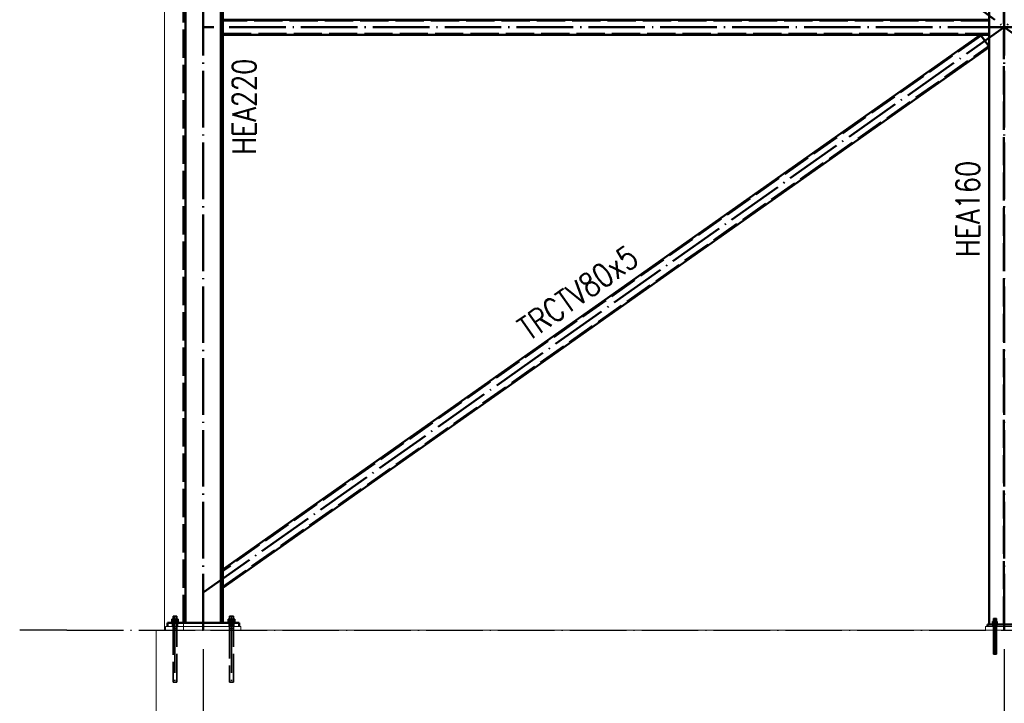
# Paper-space layout 'Layout1' of a CAD drawing. Extents: x -2 to 1033, y -36 to 596.
# Tile 65 of 256: x 346 to 450, y 103 to 176. Entities that reach past the tile are written whole.
import ezdxf

# ---------------------------------------------------------------- set-up
doc = ezdxf.new("R2010")
doc.units = 0
for name, pattern in [('ACAD_ISO02W100', [15, 12, -3]), ('ACAD_ISO04W100', [30.5, 24, -3, 0.5, -3]), ('HP_01_CER_B', [8, 5, -1, 1, -1])]:
    doc.linetypes.add(name, pattern=pattern)
doc.layers.get('0').update_dxf_attribs({"linetype": 'CONTINUOUS'})
doc.layers.get('DEFPOINTS').update_dxf_attribs({"color": 132, "linetype": 'CONTINUOUS'})
for name, color, linetype, lineweight in [('SS_KOTVY', 2, 'CONTINUOUS', 35), ('SS_KOTY', 3, 'CONTINUOUS', 25), ('SS_OSY_025', 7, 'HP_01_CER_B', 25), ('SS_PODKLADY', 9, 'CONTINUOUS', 13), ('SS_PODKLADY_PANELY', 9, 'CONTINUOUS', 13), ('SS_POPIS_PROFILU', 13, 'CONTINUOUS', 25), ('SS_SLOUP ŠTÍTOVÝ', 183, 'CONTINUOUS', 50), ('SS_SLOUPY KRAJNÍ', 143, 'CONTINUOUS', 50), ('SS_ZTUŽENÍ STĚNY', 203, 'CONTINUOUS', 50)]:
    doc.layers.add(name, color=color, linetype=linetype, lineweight=lineweight)
doc.styles.add('ROMANS', font='romans.shx', dxfattribs={"width": 0.8})
doc.styles.add('romans.shx', font='romans.shx', dxfattribs={"height": 5})
doc.dimstyles.new('A-1_(2.5)_50AS', dxfattribs={"dimtxt": 2.5, "dimasz": 2, "dimexe": 1, "dimexo": 2, "dimgap": 0, "dimtad": 0, "dimdec": 1, "dimlfac": 50, "dimrnd": 1, "dimtxsty": 'ROMANS', "dimblk1": 'OBLIQUE', "dimblk2": 'OBLIQUE', "dimsah": 1, "dimcen": 2, "dimclrd": 256, "dimclre": 256, "dimclrt": 256, "dimadec": 1, "dimazin": 2, "dimtfac": 0.714286, "dimtdec": 1, "dimtmove": 0, "dimatfit": 3, "dimldrblk": 'OPEN', "dimfxl": 1, "dimtvp": 1.142857, "dimtfill": 1, "dimtolj": 1, "dimlwd": -1, "dimlwe": -1, "dimarcsym": 0})

# ---------------------------------------------------------------- blocks, each defined once
blk = doc.blocks.new('_Oblique')
at = {"color": 0, "linetype": 'ByBlock', "lineweight": -2}
blk.add_line((-0.5, -0.5), (0.5, 0.5), dxfattribs=at)
blk = doc.blocks.new('*D47')
at = {"layer": 'DEFPOINTS', "color": 0, "transparency": 16777216}
for p in [(364.99, 110.99), (449.99, 110.99), (449.99, 91.14)]:
    blk.add_point(p, dxfattribs=at)
at = {"layer": 'SS_KOTY', "transparency": 16777216}
for p, q in [((364.99, 108.99), (364.99, 90.14)), ((449.99, 108.99), (449.99, 90.14)), ((364.99, 91.14), (449.99, 91.14))]:
    blk.add_line(p, q, dxfattribs=at)
at = {"layer": 'SS_KOTY', "transparency": 16777216, "xscale": 2, "yscale": 2, "zscale": 2, "rotation": 180}
blk.add_blockref('_Oblique', (364.99, 91.14), dxfattribs=at)
at = {"layer": 'SS_KOTY', "transparency": 16777216, "xscale": 2, "yscale": 2, "zscale": 2}
blk.add_blockref('_Oblique', (449.99, 91.14), dxfattribs=at)
at = {"layer": 'SS_KOTY', "transparency": 16777216, "insert": (407.49, 94), "char_height": 2.5, "attachment_point": 5, "style": 'ROMANS', "bg_fill": 3, "box_fill_scale": 1.1, "bg_fill_color": 256, "bg_fill_true_color": 13158600, "bg_fill_transparency": 0}
blk.add_mtext('\\A1;4250', dxfattribs=at)
blk = doc.blocks.new('_OPEN')
at = {"color": 0, "linetype": 'ByBlock'}
for p, q in [((-1, 0.167), (0, 0)), ((0, 0), (-1, -0.167)), ((0, 0), (-1, 0))]:
    blk.add_line(p, q, dxfattribs=at)
blk = doc.blocks.new('*D48')
at = {"layer": 'DEFPOINTS', "color": 0, "transparency": 16777216}
for p in [(449.99, 110.99), (534.99, 110.99), (534.99, 91.14)]:
    blk.add_point(p, dxfattribs=at)
at = {"layer": 'SS_KOTY', "transparency": 16777216}
for p, q in [((449.99, 108.99), (449.99, 90.14)), ((534.99, 108.99), (534.99, 90.14)), ((449.99, 91.14), (534.99, 91.14))]:
    blk.add_line(p, q, dxfattribs=at)
at = {"layer": 'SS_KOTY', "transparency": 16777216, "xscale": 2, "yscale": 2, "zscale": 2, "rotation": 180}
blk.add_blockref('_Oblique', (449.99, 91.14), dxfattribs=at)
at = {"layer": 'SS_KOTY', "transparency": 16777216, "xscale": 2, "yscale": 2, "zscale": 2}
blk.add_blockref('_Oblique', (534.99, 91.14), dxfattribs=at)
at = {"layer": 'SS_KOTY', "transparency": 16777216, "insert": (492.49, 94), "char_height": 2.5, "attachment_point": 5, "style": 'ROMANS', "bg_fill": 3, "box_fill_scale": 1.1, "bg_fill_color": 256, "bg_fill_true_color": 13158600, "bg_fill_transparency": 0}
blk.add_mtext('\\A1;4250', dxfattribs=at)
blk = doc.blocks.new('*D49')
at = {"layer": 'DEFPOINTS', "color": 0, "transparency": 16777216}
for p in [(364.99, 110.99), (534.99, 110.99), (364.99, 85.14)]:
    blk.add_point(p, dxfattribs=at)
at = {"layer": 'SS_KOTY', "transparency": 16777216}
for p, q in [((364.99, 108.99), (364.99, 84.14)), ((534.99, 108.99), (534.99, 84.14)), ((534.99, 85.14), (364.99, 85.14))]:
    blk.add_line(p, q, dxfattribs=at)
at = {"layer": 'SS_KOTY', "transparency": 16777216, "xscale": 2, "yscale": 2, "zscale": 2, "rotation": 180}
blk.add_blockref('_Oblique', (364.99, 85.14), dxfattribs=at)
at = {"layer": 'SS_KOTY', "transparency": 16777216, "xscale": 2, "yscale": 2, "zscale": 2}
blk.add_blockref('_Oblique', (534.99, 85.14), dxfattribs=at)
at = {"layer": 'SS_KOTY', "transparency": 16777216, "insert": (449.99, 88), "char_height": 2.5, "attachment_point": 5, "style": 'ROMANS', "bg_fill": 3, "box_fill_scale": 1.1, "bg_fill_color": 256, "bg_fill_true_color": 13158600, "bg_fill_transparency": 0}
blk.add_mtext('\\A1;8500', dxfattribs=at)

psp = doc.layouts.get("Layout1")

# ---------------------------------------------------------------- linework, layer by layer
at = {"layer": 'SS_KOTVY', "color": 7, "linetype": 'ACAD_ISO04W100', "ltscale": 0.25}
for p, q in [((361.622, 111.993), (362.362, 111.993)), ((361.622, 111.993), (362.362, 111.993)), ((361.992, 112.493), (361.992, 105.493)), ((361.992, 112.493), (361.992, 105.493)), ((361.992, 111.993), (361.992, 111.993)), ((361.992, 111.993), (361.992, 111.993)), ((367.622, 111.993), (368.362, 111.993)), ((367.622, 111.993), (368.362, 111.993)), ((367.992, 111.993), (367.992, 111.993)), ((367.992, 111.993), (367.992, 111.993)), ((448.692, 111.793), (449.292, 111.793)), ((448.992, 111.793), (448.992, 111.793)), ((361.792, 111.193), (362.192, 111.193)), ((361.792, 111.193), (362.192, 111.193)), ((361.992, 111.193), (361.992, 111.193)), ((361.992, 111.193), (361.992, 111.193))]:
    psp.add_line(p, q, dxfattribs=at)
at = {"layer": 'SS_KOTVY', "color": 3, "linetype": 'ACAD_ISO02W100', "ltscale": 0.25}
for p, q in [((361.622, 111.853), (361.6291, 111.853)), ((361.622, 111.853), (361.622, 111.793)), ((361.6291, 111.853), (361.6501, 111.853)), ((361.819, 112.173), (361.646, 112.173)), ((361.646, 112.173), (361.646, 111.853)), ((361.6501, 111.853), (361.6843, 111.853)), ((361.6843, 111.853), (361.7303, 111.853)), ((361.7303, 111.853), (361.7864, 111.853)), ((361.7864, 111.853), (361.8504, 111.853)), ((361.8072, 112.493), (361.792, 112.493)), ((361.792, 112.493), (361.792, 112.173)), ((361.792, 111.793), (361.792, 111.393)), ((361.8505, 112.493), (361.8072, 112.493)), ((362.165, 112.173), (361.819, 112.173)), ((361.819, 111.853), (361.819, 112.173)), ((361.8504, 111.853), (361.9198, 111.853)), ((361.9154, 112.493), (361.8505, 112.493)), ((361.992, 112.493), (361.9154, 112.493)), ((361.9198, 111.853), (361.992, 111.853)), ((362.0685, 112.493), (361.992, 112.493)), ((361.992, 111.853), (362.0641, 111.853)), ((362.0641, 111.853), (362.1336, 111.853)), ((362.1334, 112.493), (362.0685, 112.493)), ((362.1767, 112.493), (362.1334, 112.493)), ((362.1336, 111.853), (362.1975, 111.853)), ((362.338, 112.173), (362.165, 112.173)), ((362.165, 112.173), (362.165, 111.853)), ((362.192, 112.493), (362.1767, 112.493)), ((362.192, 112.173), (362.192, 112.493)), ((362.192, 111.393), (362.192, 111.793)), ((362.1975, 111.853), (362.2536, 111.853)), ((362.2536, 111.853), (362.2996, 111.853)), ((362.2996, 111.853), (362.3338, 111.853)), ((362.3338, 111.853), (362.3549, 111.853)), ((362.338, 111.853), (362.338, 112.173)), ((362.3549, 111.853), (362.362, 111.853)), ((362.362, 111.793), (362.362, 111.853)), ((448.992, 111.913), (448.7521, 111.913)), ((448.7521, 111.913), (448.7521, 111.653)), ((448.8441, 112.253), (448.832, 112.253)), ((448.832, 112.253), (448.832, 111.913)), ((448.8788, 112.253), (448.8441, 112.253)), ((448.9307, 112.253), (448.8788, 112.253)), ((448.992, 112.253), (448.9307, 112.253)), ((449.0532, 112.253), (448.992, 112.253)), ((449.2318, 111.913), (448.992, 111.913)), ((448.992, 111.913), (448.992, 111.653)), ((449.1051, 112.253), (449.0532, 112.253)), ((449.1398, 112.253), (449.1051, 112.253)), ((449.152, 112.253), (449.1398, 112.253)), ((449.152, 111.913), (449.152, 112.253)), ((449.2318, 111.653), (449.2318, 111.913)), ((361.792, 111.393), (361.792, 105.493)), ((362.192, 105.493), (362.192, 111.393)), ((448.692, 111.653), (448.6977, 111.653)), ((448.692, 111.653), (448.692, 111.593)), ((448.6977, 111.653), (448.7148, 111.653)), ((448.7148, 111.653), (448.7425, 111.653)), ((448.7425, 111.653), (448.7521, 111.653)), ((448.7521, 111.653), (448.7798, 111.653)), ((448.7798, 111.653), (448.8253, 111.653)), ((448.8253, 111.653), (448.8772, 111.653)), ((448.8772, 111.653), (448.9334, 111.653)), ((448.9334, 111.653), (448.992, 111.653)), ((448.992, 111.653), (449.0505, 111.653)), ((449.0505, 111.653), (449.1068, 111.653)), ((449.1068, 111.653), (449.1586, 111.653)), ((449.1586, 111.653), (449.2041, 111.653)), ((449.2041, 111.653), (449.2318, 111.653)), ((449.2318, 111.653), (449.2414, 111.653)), ((449.2414, 111.653), (449.2691, 111.653)), ((449.2691, 111.653), (449.2862, 111.653)), ((449.2862, 111.653), (449.292, 111.653)), ((449.292, 111.593), (449.292, 111.653)), ((361.792, 105.493), (361.7958, 105.493)), ((361.7958, 105.493), (361.8072, 105.493)), ((361.8072, 105.493), (361.8257, 105.493)), ((361.8257, 105.493), (361.8505, 105.493)), ((361.8505, 105.493), (361.8808, 105.493)), ((361.8808, 105.493), (361.9154, 105.493)), ((361.9154, 105.493), (361.9529, 105.493)), ((361.9529, 105.493), (361.992, 105.493)), ((361.992, 105.493), (362.031, 105.493)), ((362.031, 105.493), (362.0685, 105.493)), ((362.0685, 105.493), (362.1031, 105.493)), ((362.1031, 105.493), (362.1334, 105.493)), ((362.1334, 105.493), (362.1583, 105.493)), ((362.1583, 105.493), (362.1767, 105.493)), ((362.1767, 105.493), (362.1881, 105.493)), ((362.1881, 105.493), (362.192, 105.493))]:
    psp.add_line(p, q, dxfattribs=at)
at = {"layer": 'SS_KOTVY', "color": 1, "linetype": 'Continuous', "ltscale": 0.25}
for p, q in [((367.622, 111.853), (367.6291, 111.853)), ((367.622, 111.853), (367.622, 111.793)), ((367.6291, 111.853), (367.6501, 111.853)), ((367.819, 112.173), (367.646, 112.173)), ((367.646, 112.173), (367.646, 111.853)), ((367.6501, 111.853), (367.6843, 111.853)), ((367.6843, 111.853), (367.7303, 111.853)), ((367.7303, 111.853), (367.7864, 111.853)), ((367.7864, 111.853), (367.8504, 111.853)), ((367.8072, 112.493), (367.792, 112.493)), ((367.792, 112.493), (367.792, 112.173)), ((367.8505, 112.493), (367.8072, 112.493)), ((368.165, 112.173), (367.819, 112.173)), ((367.819, 111.853), (367.819, 112.173)), ((367.8504, 111.853), (367.9198, 111.853)), ((367.9154, 112.493), (367.8505, 112.493)), ((367.992, 112.493), (367.9154, 112.493)), ((367.9198, 111.853), (367.992, 111.853)), ((368.0685, 112.493), (367.992, 112.493)), ((367.992, 111.853), (368.0641, 111.853)), ((368.0641, 111.853), (368.1336, 111.853)), ((368.1334, 112.493), (368.0685, 112.493)), ((368.1767, 112.493), (368.1334, 112.493)), ((368.1336, 111.853), (368.1975, 111.853)), ((368.338, 112.173), (368.165, 112.173)), ((368.165, 112.173), (368.165, 111.853)), ((368.192, 112.493), (368.1767, 112.493)), ((368.192, 112.173), (368.192, 112.493)), ((368.1975, 111.853), (368.2536, 111.853)), ((368.2536, 111.853), (368.2996, 111.853)), ((368.2996, 111.853), (368.3338, 111.853)), ((368.3338, 111.853), (368.3549, 111.853)), ((368.338, 111.853), (368.338, 112.173)), ((368.3549, 111.853), (368.362, 111.853)), ((368.362, 111.793), (368.362, 111.853))]:
    psp.add_line(p, q, dxfattribs=at)
at = {"layer": 'SS_OSY_025', "linetype": 'ACAD_ISO04W100', "ltscale": 0.25}
for p, q in [((350.5207, 110.993), (345.5207, 110.993)), ((350.5197, 110.993), (350.5207, 110.993))]:
    psp.add_line(p, q, dxfattribs=at)
at = {"layer": 'SS_PODKLADY', "ltscale": 0.25}
for p, q in [((359.992, 110.993), (359.992, 100.993)), ((362.892, 111.393), (360.992, 111.393)), ((360.992, 111.393), (360.992, 110.993))]:
    psp.add_line(p, q, dxfattribs=at)
at = {"layer": 'SS_PODKLADY_PANELY', "color": 9, "linetype": 'Continuous', "ltscale": 0.25}
psp.add_line((360.892, 238.493), (360.892, 110.993), dxfattribs=at)
at = {"layer": 'SS_PODKLADY_PANELY', "color": 9, "linetype": 'ACAD_ISO02W100', "ltscale": 0.25}
psp.add_line((362.892, 111.793), (362.892, 110.993), dxfattribs=at)
at = {"layer": 'SS_SLOUP ŠTÍTOVÝ', "color": 1, "linetype": 'Continuous', "ltscale": 0.25}
for p, q in [((448.392, 242.6238), (448.392, 111.593)), ((451.792, 111.593), (448.192, 111.593))]:
    psp.add_line(p, q, dxfattribs=at)
at = {"layer": 'SS_SLOUP ŠTÍTOVÝ', "color": 3, "linetype": 'ACAD_ISO02W100', "ltscale": 0.25}
psp.add_line((449.932, 111.593), (449.932, 242.7688), dxfattribs=at)
at = {"layer": 'SS_SLOUPY KRAJNÍ', "color": 3, "linetype": 'ACAD_ISO02W100', "ltscale": 0.25}
for p, q in [((362.892, 238.493), (362.892, 111.793)), ((361.192, 111.793), (362.892, 111.793)), ((361.192, 111.793), (361.192, 111.393)), ((361.7719, 111.793), (361.7719, 111.393)), ((362.212, 111.393), (362.212, 111.793))]:
    psp.add_line(p, q, dxfattribs=at)
at = {"layer": 'SS_SLOUPY KRAJNÍ', "color": 1, "linetype": 'Continuous', "ltscale": 0.25}
for p, q in [((363.112, 111.793), (363.112, 238.816)), ((366.872, 239.1699), (366.872, 111.793)), ((367.092, 111.793), (367.092, 239.1906)), ((362.892, 111.793), (368.792, 111.793))]:
    psp.add_line(p, q, dxfattribs=at)
at = {"layer": 'SS_ZTUŽENÍ STĚNY', "color": 7, "linetype": 'ACAD_ISO04W100', "ltscale": 0.25}
for p, q in [((364.992, 238.993), (449.992, 174.993)), ((534.992, 238.993), (449.992, 174.993)), ((449.992, 174.993), (364.992, 174.993)), ((364.992, 114.993), (449.992, 174.993)), ((534.992, 174.993), (449.992, 174.993)), ((534.992, 114.993), (449.992, 174.993))]:
    psp.add_line(p, q, dxfattribs=at)
at = {"layer": 'SS_ZTUŽENÍ STĚNY', "color": 1, "linetype": 'Continuous', "ltscale": 0.25}
for p, q in [((448.3919, 175.793), (367.092, 175.793)), ((367.092, 174.193), (448.3919, 174.193)), ((447.4714, 174.193), (367.092, 117.4546)), ((448.3364, 172.9675), (447.4714, 174.193)), ((367.092, 115.4961), (448.392, 172.8844)), ((448.392, 172.8888), (448.3364, 172.9675))]:
    psp.add_line(p, q, dxfattribs=at)
at = {"layer": 'SS_ZTUŽENÍ STĚNY', "color": 3, "linetype": 'ACAD_ISO02W100', "ltscale": 0.25}
for p, q in [((448.3919, 175.693), (367.092, 175.693)), ((367.092, 174.293), (448.3919, 174.293)), ((447.529, 174.1113), (367.092, 117.3322)), ((367.092, 115.6185), (448.3364, 172.9675)), ((448.3941, 172.8858), (448.3364, 172.9675)), ((448.3941, 172.8858), (448.392, 172.8888)), ((448.3941, 172.8858), (448.392, 172.8844))]:
    psp.add_line(p, q, dxfattribs=at)

# ---------------------------------------------------------------- texts
at = {"layer": 'SS_POPIS_PROFILU', "color": 13, "style": 'romans.shx', "width": 0.8}
for s, rotation, p in [('HEA220', 90, (370.592, 161.4615)), ('HEA160', 90, (447.371, 150.6092)), ('TRCTV80x5', 35.217593, (399.5624, 141.6246))]:
    psp.add_text(s, height=2.5, rotation=rotation, dxfattribs=at).set_placement(p)

# ---------------------------------------------------------------- dimensions: what is measured, and where the dimension line sits
at = {"layer": 'SS_KOTY'}
dim = psp.add_linear_dim(base=(449.992, 91.1447), p1=(364.992, 110.993), p2=(449.992, 110.993), dimstyle='A-1_(2.5)_50AS', dxfattribs=at)
dim.commit()
dim.dimension.update_dxf_attribs({"geometry": '*D47', "text_midpoint": (407.492, 94.0018)})

# ---------------------------------------------------------------- next in the draw order: dimensions: what is measured, and where the dimension line sits
dim = psp.add_linear_dim(base=(534.992, 91.1447), p1=(449.992, 110.993), p2=(534.992, 110.993), dimstyle='A-1_(2.5)_50AS', override={"dimtmove": 1}, dxfattribs=at)
dim.commit()
dim.dimension.update_dxf_attribs({"geometry": '*D48', "text_midpoint": (492.492, 94.0018)})

# ---------------------------------------------------------------- next in the draw order: dimensions: what is measured, and where the dimension line sits
dim = psp.add_linear_dim(base=(364.992, 85.1447), p1=(534.992, 110.993), p2=(364.992, 110.993), dimstyle='A-1_(2.5)_50AS', override={"dimtmove": 1}, dxfattribs=at)
dim.commit()
dim.dimension.update_dxf_attribs({"geometry": '*D49', "text_midpoint": (449.992, 88.0018)})

# ---------------------------------------------------------------- next in the draw order: linework, layer by layer
at = {"layer": 'SS_KOTVY', "color": 3, "linetype": 'ACAD_ISO02W100', "ltscale": 0.25}
for p, q in [((367.792, 111.793), (367.792, 111.393)), ((368.192, 111.393), (368.192, 111.793)), ((367.792, 111.393), (367.792, 110.993)), ((367.792, 110.993), (367.792, 105.493)), ((368.192, 110.993), (368.192, 111.393)), ((368.192, 105.493), (368.192, 110.993)), ((448.832, 111.593), (448.832, 111.393)), ((448.832, 111.393), (448.832, 108.453)), ((449.152, 111.393), (449.152, 111.593)), ((449.152, 108.453), (449.152, 111.393)), ((448.832, 108.453), (448.835, 108.453)), ((448.835, 108.453), (448.8441, 108.453)), ((448.8441, 108.453), (448.8589, 108.453)), ((448.8589, 108.453), (448.8788, 108.453)), ((448.8788, 108.453), (448.9031, 108.453)), ((448.9031, 108.453), (448.9307, 108.453)), ((448.9307, 108.453), (448.9607, 108.453)), ((448.9607, 108.453), (448.992, 108.453)), ((448.992, 108.453), (449.0232, 108.453)), ((449.0232, 108.453), (449.0532, 108.453)), ((449.0532, 108.453), (449.0809, 108.453)), ((449.0809, 108.453), (449.1051, 108.453)), ((449.1051, 108.453), (449.125, 108.453)), ((449.125, 108.453), (449.1398, 108.453)), ((449.1398, 108.453), (449.1489, 108.453)), ((449.1489, 108.453), (449.152, 108.453)), ((367.792, 105.493), (367.7958, 105.493)), ((367.7958, 105.493), (367.8072, 105.493)), ((367.8072, 105.493), (367.8257, 105.493)), ((367.8257, 105.493), (367.8505, 105.493)), ((367.8505, 105.493), (367.8808, 105.493)), ((367.8808, 105.493), (367.9154, 105.493)), ((367.9154, 105.493), (367.9529, 105.493)), ((367.9529, 105.493), (367.992, 105.493)), ((367.992, 105.493), (368.031, 105.493)), ((368.031, 105.493), (368.0685, 105.493)), ((368.0685, 105.493), (368.1031, 105.493)), ((368.1031, 105.493), (368.1334, 105.493)), ((368.1334, 105.493), (368.1583, 105.493)), ((368.1583, 105.493), (368.1767, 105.493)), ((368.1767, 105.493), (368.1881, 105.493)), ((368.1881, 105.493), (368.192, 105.493))]:
    psp.add_line(p, q, dxfattribs=at)
at = {"layer": 'SS_KOTVY', "color": 7, "linetype": 'ACAD_ISO04W100', "ltscale": 0.25}
for p, q in [((367.992, 112.493), (367.992, 105.493)), ((367.992, 112.493), (367.992, 105.493)), ((448.992, 112.253), (448.992, 108.453)), ((367.792, 111.193), (368.192, 111.193)), ((367.792, 111.193), (368.192, 111.193)), ((367.992, 111.193), (367.992, 111.193)), ((367.992, 111.193), (367.992, 111.193)), ((448.832, 111.193), (449.152, 111.193)), ((448.992, 111.193), (448.992, 111.193))]:
    psp.add_line(p, q, dxfattribs=at)
at = {"layer": 'SS_OSY_025', "linetype": 'ACAD_ISO04W100', "ltscale": 0.25}
for p, q in [((350.5197, 110.993), (550.6527, 110.993)), ((364.992, 110.993), (364.992, 110.993))]:
    psp.add_line(p, q, dxfattribs=at)
at = {"layer": 'SS_PODKLADY', "ltscale": 0.25}
for p, q in [((539.992, 110.993), (359.992, 110.993)), ((368.992, 111.393), (362.892, 111.393)), ((368.992, 110.993), (368.992, 111.393)), ((451.992, 111.393), (447.992, 111.393)), ((447.992, 111.393), (447.992, 110.993))]:
    psp.add_line(p, q, dxfattribs=at)
at = {"layer": 'SS_SLOUP ŠTÍTOVÝ', "color": 7, "linetype": 'ACAD_ISO04W100', "ltscale": 0.25}
psp.add_line((449.992, 110.993), (449.992, 246.993), dxfattribs=at)
at = {"layer": 'SS_SLOUP ŠTÍTOVÝ', "color": 1, "linetype": 'Continuous', "ltscale": 0.25}
psp.add_line((448.192, 111.593), (448.192, 111.393), dxfattribs=at)
at = {"layer": 'SS_SLOUP ŠTÍTOVÝ', "color": 3, "linetype": 'ACAD_ISO02W100', "ltscale": 0.25}
for p, q in [((448.8119, 111.593), (448.8119, 111.393)), ((449.172, 111.393), (449.172, 111.593))]:
    psp.add_line(p, q, dxfattribs=at)
at = {"layer": 'SS_SLOUPY KRAJNÍ', "color": 7, "linetype": 'ACAD_ISO04W100', "ltscale": 0.25}
psp.add_line((364.992, 110.993), (364.992, 238.993), dxfattribs=at)
at = {"layer": 'SS_SLOUPY KRAJNÍ', "color": 3, "linetype": 'ACAD_ISO02W100', "ltscale": 0.25}
for p, q in [((367.7719, 111.793), (367.7719, 111.393)), ((368.212, 111.393), (368.212, 111.793))]:
    psp.add_line(p, q, dxfattribs=at)
at = {"layer": 'SS_SLOUPY KRAJNÍ', "color": 1, "linetype": 'Continuous', "ltscale": 0.25}
psp.add_line((368.792, 111.393), (368.792, 111.793), dxfattribs=at)

doc.saveas('drawing.dxf')
